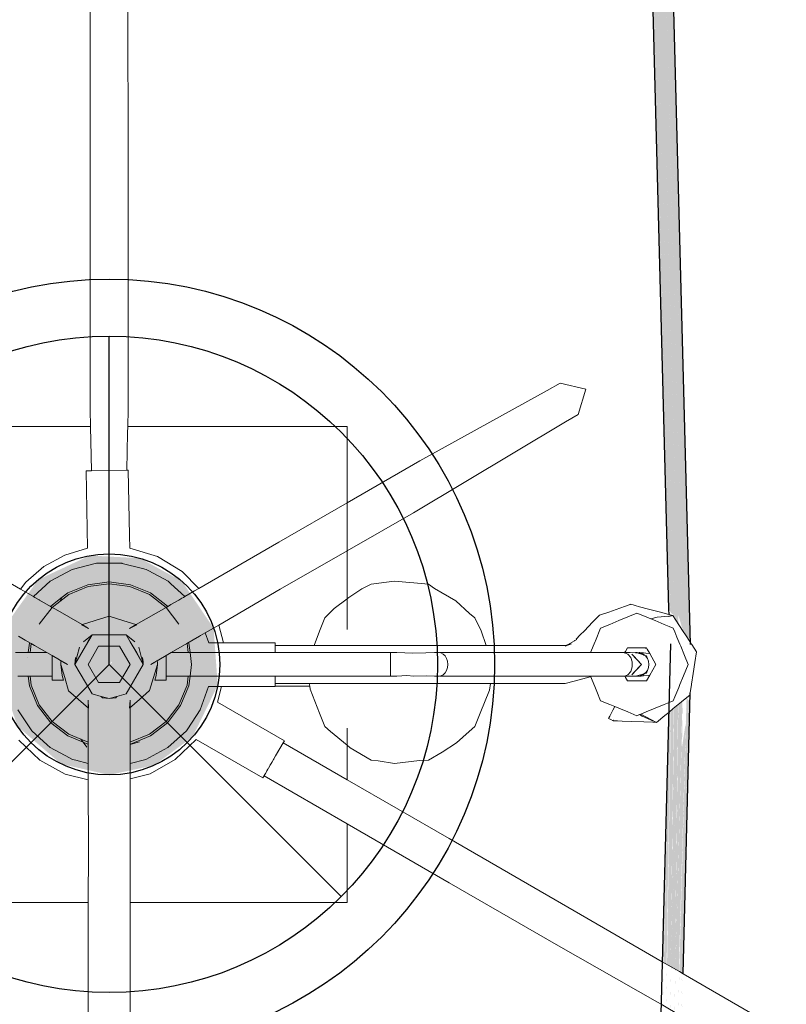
# Model space of a CAD drawing. Header units: millimetres. Extents: x 4477830 to 4478275, y -30323838 to -30323445.
# Tile 37 of 124: x 4477977.712 to 4477978.195, y -30323611.469 to -30323610.849. Entities that reach past the tile are written whole.
import ezdxf

# ---------------------------------------------------------------- set-up
doc = ezdxf.new("R2010")
doc.units = ezdxf.units.MM
doc.layers.add('ELE-SIMB-02', color=2, linetype='Continuous')
doc.layers.add('ELE-SIMB-04', color=4, linetype='Continuous')
doc.layers.add('PR-Captor', color=9, linetype='Continuous', lineweight=18)
doc.layers.add('PR-Condutos', color=150, linetype='Continuous', lineweight=25)

msp = doc.modelspace()

# ---------------------------------------------------------------- hatches: boundary and pattern name
at = {"layer": 'ELE-SIMB-02', "linetype": 'Continuous'}
for points in [[(4477977.70288, -30323611.23035), (4477977.76912, -30323611.25385), (4477977.81385, -30323611.20267), (4477977.78739, -30323611.18821), (4477977.7559, -30323611.18651), (4477977.72321, -30323611.20175)], [(4477977.79647, -30323611.31872), (4477977.82068, -30323611.30073), (4477977.83642, -30323611.26828), (4477977.83383, -30323611.23231), (4477977.81385, -30323611.20267), (4477977.76948, -30323611.25343)], [(4477977.70288, -30323611.23035), (4477977.69851, -30323611.26019), (4477977.71035, -30323611.29426), (4477977.73764, -30323611.31784), (4477977.768, -30323611.32481), (4477977.768, -30323611.25513), (4477977.76912, -30323611.25385)], [(4477977.768, -30323611.32481), (4477977.79647, -30323611.31872), (4477977.76975, -30323611.25407), (4477977.768, -30323611.25513)]]:
    msp.add_hatch(color=2, dxfattribs=at).paths.add_polyline_path(points)
at = {"layer": 'PR-Condutos', "linetype": 'Continuous', "true_color": 0x105689}
for points in [[(4477977.77467, -30323597.66752), (4477977.78564, -30323598.08233), (4477978.13434, -30323611.24257)], [(4477977.77468, -30323597.66789), (4477977.77468, -30323597.68696), (4477978.13384, -30323611.24256)], [(4477977.76168, -30323597.6745), (4477978.12146, -30323611.25371), (4477977.77604, -30323598.173), (4477978.12176, -30323611.24224), (4477977.77603, -30323598.17203), (4477978.12205, -30323611.23088), (4477977.77603, -30323598.1713), (4477977.76287, -30323597.6745)], [(4477977.76287, -30323597.6745), (4477978.12206, -30323611.23077), (4477977.77571, -30323598.08158), (4477978.12226, -30323611.22292), (4477978.12399, -30323611.2242), (4477977.76499, -30323597.67486)], [(4477977.77277, -30323597.6745), (4477977.76826, -30323597.67812), (4477977.76855, -30323597.70836), (4477977.76499, -30323597.6745), (4477978.12515, -30323611.26792), (4477977.77529, -30323597.96491), (4477978.12781, -30323611.26784), (4477977.77829, -30323597.97455), (4477978.13057, -30323611.26777), (4477977.78216, -30323598.03131), (4477978.13226, -30323611.24252)], [(4477977.77424, -30323597.67424), (4477977.77341, -30323597.69875), (4477978.13293, -30323611.26772), (4477977.78477, -30323598.06946), (4477978.13384, -30323611.24256), (4477977.78484, -30323598.07052)], [(4477977.76606, -30323597.79516), (4477978.12205, -30323611.23088), (4477977.77603, -30323598.17106)], [(4477977.77529, -30323597.96491), (4477978.124, -30323611.22427), (4477978.12681, -30323611.22988)], [(4477977.77829, -30323597.97455), (4477978.12666, -30323611.22397), (4477978.12968, -30323611.23429)], [(4477977.78216, -30323598.03131), (4477978.12969, -30323611.2343), (4477978.13215, -30323611.23807)], [(4477977.78477, -30323598.06946), (4477978.13215, -30323611.23807), (4477978.13379, -30323611.24058)], [(4477977.77571, -30323598.08158), (4477978.12183, -30323611.22224), (4477978.12226, -30323611.2229)], [(4477977.78564, -30323598.08233), (4477978.13379, -30323611.24058), (4477978.13431, -30323611.24138)], [(4477977.77603, -30323598.17203), (4477978.12121, -30323611.22128), (4477978.12182, -30323611.22223)], [(4477977.77604, -30323598.173), (4477978.12058, -30323611.22032), (4477978.12121, -30323611.2213)], [(4477977.76143, -30323625.1561), (4477977.774, -30323624.67222), (4477978.12176, -30323611.24224)], [(4477977.76158, -30323625.15406), (4477977.76454, -30323625.15458), (4477977.774, -30323624.7143), (4477978.12282, -30323611.24228), (4477977.774, -30323624.67222)], [(4477977.7645, -30323625.15619), (4477977.76915, -30323624.9781), (4477977.76725, -30323625.14945), (4477977.774, -30323624.79231), (4477978.12484, -30323611.24234), (4477977.774, -30323624.7143)], [(4477977.76712, -30323625.15626), (4477977.774, -30323624.89291), (4477978.12746, -30323611.2424), (4477977.774, -30323624.79231)], [(4477977.76989, -30323625.15633), (4477977.774, -30323624.99883), (4477978.13022, -30323611.24247), (4477977.77349, -30323624.91251)], [(4477978.13436, -30323611.24257), (4477977.78205, -30323624.78294), (4477978.13267, -30323611.24253), (4477977.77805, -30323624.84348), (4477978.12957, -30323611.2678), (4477977.774, -30323624.99883), (4477977.77233, -30323625.1564), (4477977.774, -30323625.0924), (4477977.774, -30323625.15644)], [(4477977.78475, -30323624.74201), (4477978.13436, -30323611.24257), (4477977.78471, -30323624.7426)], [(4477978.13468, -30323611.25512), (4477977.78479, -30323624.74153), (4477977.77424, -30323625.15633)], [(4477978.13468, -30323611.25512), (4477977.78512, -30323624.73642), (4477977.77468, -30323625.1561)], [(4477977.77402, -30323625.15644), (4477977.78479, -30323624.74153), (4477978.1337, -30323611.26769)], [(4477978.12488, -30323611.44732), (4477978.12929, -30323611.27822), (4477978.12666, -30323611.28038)], [(4477978.129, -30323611.30727), (4477978.12942, -30323611.27811), (4477978.12492, -30323611.44735), (4477978.12698, -30323611.44854), (4477978.13139, -30323611.29165)], [(4477978.13343, -30323611.27828), (4477978.13187, -30323611.27609), (4477978.12733, -30323611.44874), (4477978.12897, -30323611.44969)], [(4477978.13418, -30323611.27419), (4477978.13355, -30323611.27472), (4477978.12899, -30323611.4497), (4477978.12962, -30323611.45006)], [(4477978.12064, -30323611.28535), (4477978.11657, -30323611.44253), (4477978.11747, -30323611.44304)], [(4477978.11761, -30323611.44312), (4477978.12173, -30323611.28446), (4477978.12075, -30323611.28526)], [(4477978.12173, -30323611.28445), (4477978.11762, -30323611.44313), (4477978.11932, -30323611.44411)], [(4477978.11958, -30323611.44426), (4477978.12379, -30323611.28276), (4477978.12192, -30323611.2843)], [(4477978.12379, -30323611.28275), (4477978.11961, -30323611.44428), (4477978.12181, -30323611.44555)], [(4477978.12398, -30323611.28259), (4477978.12181, -30323611.44555), (4477978.12215, -30323611.44575)], [(4477978.12215, -30323611.44575), (4477978.12646, -30323611.28055), (4477978.12401, -30323611.28257)], [(4477978.12647, -30323611.28054), (4477978.12219, -30323611.44577), (4477978.12452, -30323611.44712)], [(4477978.12664, -30323611.2804), (4477978.12452, -30323611.44712), (4477978.12488, -30323611.44732)]]:
    msp.add_hatch(color=146, dxfattribs=at).paths.add_polyline_path(points)

# ---------------------------------------------------------------- linework, layer by layer
at = {"layer": 'ELE-SIMB-02'}
msp.add_circle((4477977.768, -30323611.25513), 0.20688, dxfattribs=at)
at = {"layer": 'ELE-SIMB-04', "color": 4}
for q in [(4477977.768, -30323611.04824), (4477977.62171, -30323611.40142), (4477977.91429, -30323611.40142)]:
    msp.add_line((4477977.768, -30323611.25513), q, dxfattribs=at)
for radius in [0.24288, 0.06968]:
    msp.add_circle((4477977.768, -30323611.25513), radius, dxfattribs=at)
at = {"layer": 'PR-Captor', "color": 5}
for p, q in [((4477977.75611, -30323610.82696), (4477977.75601, -30323610.94106)), ((4477977.77999, -30323610.94106), (4477977.77988, -30323610.82696)), ((4477977.75601, -30323610.94106), (4477977.75599, -30323611.02044)), ((4477977.78001, -30323611.02044), (4477977.77999, -30323610.94106)), ((4477977.75599, -30323611.02044), (4477977.75599, -30323611.09464)), ((4477977.78001, -30323611.09464), (4477977.78001, -30323611.02044)), ((4477978.05213, -30323611.07789), (4477978.04406, -30323611.08256)), ((4477978.06837, -30323611.08171), (4477978.05213, -30323611.07789)), ((4477978.04406, -30323611.08256), (4477977.96373, -30323611.1269)), ((4477978.06355, -30323611.09768), (4477978.06837, -30323611.08171)), ((4477977.75599, -30323611.09464), (4477977.75625, -30323611.10513)), ((4477977.77975, -30323611.10513), (4477977.78001, -30323611.09464)), ((4477978.05548, -30323611.10234), (4477978.06355, -30323611.09768)), ((4477977.72786, -30323611.10513), (4477977.67031, -30323611.10513)), ((4477977.753, -30323611.10513), (4477977.72786, -30323611.10513)), ((4477977.75625, -30323611.10513), (4477977.753, -30323611.10513)), ((4477977.75625, -30323611.10513), (4477977.75694, -30323611.13305)), ((4477977.77965, -30323611.10913), (4477977.77975, -30323611.10513)), ((4477977.80823, -30323611.10513), (4477977.77975, -30323611.10513)), ((4477977.86569, -30323611.10513), (4477977.80823, -30323611.10513)), ((4477977.918, -30323611.10513), (4477977.86569, -30323611.10513)), ((4477977.918, -30323611.15729), (4477977.918, -30323611.10513)), ((4477977.95986, -30323611.15957), (4477978.05548, -30323611.10234)), ((4477977.77906, -30323611.13265), (4477977.77965, -30323611.10913)), ((4477977.96373, -30323611.1269), (4477977.918, -30323611.1533)), ((4477977.75694, -30323611.13305), (4477977.75352, -30323611.13312)), ((4477977.75352, -30323611.13312), (4477977.75444, -30323611.18186)), ((4477977.77906, -30323611.13265), (4477977.75694, -30323611.13305)), ((4477977.78009, -30323611.13263), (4477977.77906, -30323611.13265)), ((4477977.78086, -30323611.17381), (4477977.78009, -30323611.13263)), ((4477977.918, -30323611.1533), (4477977.87488, -30323611.17819)), ((4477977.918, -30323611.21494), (4477977.918, -30323611.15729)), ((4477977.918, -30323611.18361), (4477977.95986, -30323611.15957)), ((4477977.78101, -30323611.18193), (4477977.78086, -30323611.17381)), ((4477977.87488, -30323611.17819), (4477977.82448, -30323611.20731)), ((4477977.71219, -30323611.20777), (4477977.67284, -30323611.18509)), ((4477977.74004, -30323611.18624), (4477977.72688, -30323611.19352)), ((4477977.75444, -30323611.18186), (4477977.74004, -30323611.18624)), ((4477977.79846, -30323611.18716), (4477977.78101, -30323611.18193)), ((4477977.87586, -30323611.20781), (4477977.918, -30323611.18361)), ((4477977.76009, -30323611.19139), (4477977.74475, -30323611.19525)), ((4477977.77591, -30323611.19139), (4477977.76009, -30323611.19139)), ((4477977.77623, -30323611.19147), (4477977.77591, -30323611.19139)), ((4477977.78904, -30323611.1947), (4477977.77623, -30323611.19147)), ((4477977.81405, -30323611.1966), (4477977.79846, -30323611.18716)), ((4477977.72688, -30323611.19352), (4477977.71551, -30323611.20337)), ((4477977.74475, -30323611.19525), (4477977.73082, -30323611.20275)), ((4477977.79125, -30323611.19525), (4477977.78904, -30323611.1947)), ((4477977.79292, -30323611.19616), (4477977.79125, -30323611.19525)), ((4477977.80518, -30323611.20275), (4477977.79292, -30323611.19616)), ((4477977.82448, -30323611.20731), (4477977.81405, -30323611.1966)), ((4477977.71551, -30323611.20337), (4477977.71219, -30323611.20777)), ((4477977.73082, -30323611.20275), (4477977.72025, -30323611.21241)), ((4477977.742, -30323611.2101), (4477977.75454, -30323611.2049)), ((4477977.75454, -30323611.2049), (4477977.768, -30323611.20313)), ((4477977.768, -30323611.20433), (4477977.75485, -30323611.20607)), ((4477977.768, -30323611.20313), (4477977.78146, -30323611.2049)), ((4477977.78114, -30323611.20607), (4477977.768, -30323611.20433)), ((4477977.78146, -30323611.2049), (4477977.794, -30323611.2101)), ((4477977.80693, -30323611.20435), (4477977.80518, -30323611.20275)), ((4477977.81571, -30323611.21238), (4477977.80693, -30323611.20435)), ((4477977.9331, -30323611.20455), (4477977.92724, -30323611.20744)), ((4477977.94752, -30323611.20257), (4477977.9331, -30323611.20455)), ((4477977.96005, -30323611.20379), (4477977.94752, -30323611.20257)), ((4477977.96917, -30323611.20455), (4477977.96005, -30323611.20379)), ((4477977.97304, -30323611.20732), (4477977.96917, -30323611.20455)), ((4477977.72025, -30323611.21241), (4477977.71219, -30323611.20777)), ((4477977.7426, -30323611.21113), (4477977.73694, -30323611.21547)), ((4477977.7385, -30323611.21278), (4477977.742, -30323611.2101)), ((4477977.75485, -30323611.20607), (4477977.7426, -30323611.21113)), ((4477977.7934, -30323611.21113), (4477977.78114, -30323611.20607)), ((4477977.80392, -30323611.21921), (4477977.7934, -30323611.21113)), ((4477977.794, -30323611.2101), (4477977.80477, -30323611.21836)), ((4477977.82189, -30323611.20881), (4477977.81571, -30323611.21238)), ((4477977.82448, -30323611.20731), (4477977.82189, -30323611.20881)), ((4477977.8371, -30323611.23031), (4477977.87586, -30323611.20781)), ((4477977.92724, -30323611.20744), (4477977.91914, -30323611.21287)), ((4477977.98651, -30323611.21496), (4477977.97304, -30323611.20732)), ((4477977.7211, -30323611.2129), (4477977.72025, -30323611.21241)), ((4477977.72381, -30323611.21446), (4477977.7211, -30323611.2129)), ((4477977.7241, -30323611.21463), (4477977.72381, -30323611.21446)), ((4477977.73103, -30323611.21862), (4477977.7241, -30323611.21463)), ((4477977.73123, -30323611.21836), (4477977.7385, -30323611.21278)), ((4477977.73694, -30323611.21547), (4477977.73208, -30323611.21921)), ((4477977.73694, -30323611.21547), (4477977.7385, -30323611.21278)), ((4477977.80691, -30323611.21746), (4477977.80664, -30323611.21762)), ((4477977.81187, -30323611.21459), (4477977.80691, -30323611.21746)), ((4477977.81389, -30323611.21343), (4477977.81187, -30323611.21459)), ((4477977.81488, -30323611.21286), (4477977.81389, -30323611.21343)), ((4477977.81571, -30323611.21238), (4477977.81488, -30323611.21286)), ((4477977.918, -30323611.21372), (4477977.90974, -30323611.21986)), ((4477977.91914, -30323611.21287), (4477977.918, -30323611.21372)), ((4477977.918, -30323611.23303), (4477977.918, -30323611.21494)), ((4477977.99505, -30323611.22305), (4477977.98651, -30323611.21496)), ((4477978.09678, -30323611.21727), (4477978.09328, -30323611.21848)), ((4477978.09682, -30323611.21767), (4477978.09678, -30323611.21727)), ((4477978.09678, -30323611.21727), (4477978.09679, -30323611.21741)), ((4477978.09816, -30323611.21764), (4477978.09678, -30323611.21727)), ((4477978.09679, -30323611.21741), (4477978.09681, -30323611.21754)), ((4477978.09681, -30323611.21754), (4477978.09682, -30323611.21767)), ((4477977.73208, -30323611.21921), (4477977.724, -30323611.22973)), ((4477977.73103, -30323611.21862), (4477977.73123, -30323611.21836)), ((4477977.73207, -30323611.21922), (4477977.73103, -30323611.21862)), ((4477977.7341, -30323611.22039), (4477977.73207, -30323611.21922)), ((4477977.75091, -30323611.23008), (4477977.7341, -30323611.22039)), ((4477977.80391, -30323611.2192), (4477977.78508, -30323611.23008)), ((4477977.80495, -30323611.2186), (4477977.80391, -30323611.2192)), ((4477977.81199, -30323611.22973), (4477977.80392, -30323611.21921)), ((4477977.80477, -30323611.21836), (4477977.80495, -30323611.2186)), ((4477977.80664, -30323611.21762), (4477977.80495, -30323611.2186)), ((4477977.90974, -30323611.21986), (4477977.90391, -30323611.22575)), ((4477977.99835, -30323611.22575), (4477977.99505, -30323611.22305)), ((4477978.08279, -30323611.22213), (4477978.07693, -30323611.22417)), ((4477978.08978, -30323611.2197), (4477978.08279, -30323611.22213)), ((4477978.09328, -30323611.21848), (4477978.08978, -30323611.2197)), ((4477978.1006, -30323611.22279), (4477978.09488, -30323611.22516)), ((4477978.09954, -30323611.21801), (4477978.09816, -30323611.21764)), ((4477978.1023, -30323611.21875), (4477978.09954, -30323611.21801)), ((4477978.10631, -30323611.22516), (4477978.1006, -30323611.22279)), ((4477978.10783, -30323611.22024), (4477978.1023, -30323611.21875)), ((4477978.11552, -30323611.2223), (4477978.10783, -30323611.22024)), ((4477978.12067, -30323611.22368), (4477978.11552, -30323611.2223)), ((4477978.1232, -30323611.22436), (4477978.12067, -30323611.22368)), ((4477977.7593, -30323611.22744), (4477977.7506, -30323611.23018)), ((4477977.76801, -30323611.22472), (4477977.7593, -30323611.22744)), ((4477977.7767, -30323611.22744), (4477977.76801, -30323611.22472)), ((4477977.7854, -30323611.23018), (4477977.7767, -30323611.22744)), ((4477977.90391, -30323611.22575), (4477977.90055, -30323611.23425)), ((4477978.0025, -30323611.23389), (4477977.99835, -30323611.22575)), ((4477978.07261, -30323611.22861), (4477978.06745, -30323611.23393)), ((4477978.07693, -30323611.22417), (4477978.07261, -30323611.22861)), ((4477978.08345, -30323611.22989), (4477978.07773, -30323611.23227)), ((4477978.08916, -30323611.22753), (4477978.08345, -30323611.22989)), ((4477978.09488, -30323611.22516), (4477978.08916, -30323611.22753)), ((4477978.10936, -30323611.22642), (4477978.10631, -30323611.22516)), ((4477978.11338, -30323611.22544), (4477978.10936, -30323611.22642)), ((4477978.11034, -30323611.22683), (4477978.10936, -30323611.22642)), ((4477978.11203, -30323611.22753), (4477978.11034, -30323611.22683)), ((4477978.11774, -30323611.22989), (4477978.11203, -30323611.22753)), ((4477978.12069, -30323611.22463), (4477978.11338, -30323611.22544)), ((4477978.12086, -30323611.23119), (4477978.11774, -30323611.22989)), ((4477978.1232, -30323611.22436), (4477978.12069, -30323611.22463)), ((4477978.1207, -30323611.22484), (4477978.1232, -30323611.22436)), ((4477978.12694, -30323611.23009), (4477978.1232, -30323611.22436)), ((4477977.7506, -30323611.23018), (4477977.75508, -30323611.23248)), ((4477977.75508, -30323611.23248), (4477977.75091, -30323611.23008)), ((4477977.78508, -30323611.23008), (4477977.78092, -30323611.23248)), ((4477977.78092, -30323611.23248), (4477977.7854, -30323611.23018)), ((4477977.82561, -30323611.23698), (4477977.82858, -30323611.23526)), ((4477977.82858, -30323611.23526), (4477977.8371, -30323611.23031)), ((4477977.83078, -30323611.24157), (4477977.82858, -30323611.23526)), ((4477977.84016, -30323611.24157), (4477977.8371, -30323611.23031)), ((4477977.90055, -30323611.23425), (4477977.89713, -30323611.24313)), ((4477978.00548, -30323611.24313), (4477978.0025, -30323611.23389)), ((4477978.06745, -30323611.23393), (4477978.06487, -30323611.23658)), ((4477978.07773, -30323611.23227), (4477978.07444, -30323611.24021)), ((4477978.12346, -30323611.23227), (4477978.12086, -30323611.23119)), ((4477978.12444, -30323611.23462), (4477978.12346, -30323611.23227)), ((4477978.12583, -30323611.23798), (4477978.12444, -30323611.23462)), ((4477978.13019, -30323611.23506), (4477978.12694, -30323611.23009)), ((4477978.13068, -30323611.23581), (4477978.13019, -30323611.23506)), ((4477978.13431, -30323611.24138), (4477978.13068, -30323611.23581)), ((4477977.71095, -30323611.2374), (4477977.71519, -30323611.23985)), ((4477977.71519, -30323611.23985), (4477977.71892, -30323611.242)), ((4477977.71698, -30323611.24767), (4477977.71777, -30323611.24167)), ((4477977.71893, -30323611.24198), (4477977.71818, -30323611.24767)), ((4477977.71893, -30323611.242), (4477977.72095, -30323611.24317)), ((4477977.75723, -30323611.23648), (4477977.7518, -30323611.24094)), ((4477977.75305, -30323611.24371), (4477977.75723, -30323611.23648)), ((4477977.75465, -30323611.24094), (4477977.75305, -30323611.24371)), ((4477977.75723, -30323611.23648), (4477977.75465, -30323611.24094)), ((4477977.76558, -30323611.23648), (4477977.75723, -30323611.23648)), ((4477977.77041, -30323611.23648), (4477977.76558, -30323611.23648)), ((4477977.77876, -30323611.23648), (4477977.77041, -30323611.23648)), ((4477977.78134, -30323611.24094), (4477977.77876, -30323611.23648)), ((4477977.7842, -30323611.24094), (4477977.77876, -30323611.23648)), ((4477977.77876, -30323611.23648), (4477977.78953, -30323611.25513)), ((4477977.78536, -30323611.2479), (4477977.78134, -30323611.24094)), ((4477977.80719, -30323611.24767), (4477977.81705, -30323611.24195)), ((4477977.81705, -30323611.24195), (4477977.82501, -30323611.23733)), ((4477977.81782, -30323611.24767), (4477977.81707, -30323611.24198)), ((4477977.81823, -30323611.24167), (4477977.81901, -30323611.24767)), ((4477977.82501, -30323611.23733), (4477977.82561, -30323611.23698)), ((4477977.84016, -30323611.24157), (4477977.83078, -30323611.24157)), ((4477977.87267, -30323611.24157), (4477977.84016, -30323611.24157)), ((4477977.87267, -30323611.24313), (4477977.87267, -30323611.24157)), ((4477978.05542, -30323611.24354), (4477978.05937, -30323611.24209)), ((4477978.05937, -30323611.24209), (4477978.05542, -30323611.24313)), ((4477978.06131, -30323611.2402), (4477978.05677, -30323611.24277)), ((4477978.06142, -30323611.24014), (4477978.06131, -30323611.2402)), ((4477978.06264, -30323611.23944), (4477978.06142, -30323611.24014)), ((4477978.06487, -30323611.23658), (4477978.06229, -30323611.23924)), ((4477978.07426, -30323611.24066), (4477978.07135, -30323611.24767)), ((4477978.07444, -30323611.24021), (4477978.07426, -30323611.24066)), ((4477978.12769, -30323611.24245), (4477978.12583, -30323611.23798)), ((4477978.13442, -30323611.24154), (4477978.13431, -30323611.24138)), ((4477978.13501, -30323611.24244), (4477978.13442, -30323611.24154)), ((4477977.71622, -30323611.24767), (4477977.70898, -30323611.24767)), ((4477977.71657, -30323611.24767), (4477977.71622, -30323611.24767)), ((4477977.71698, -30323611.24767), (4477977.71657, -30323611.24767)), ((4477977.71818, -30323611.24767), (4477977.71698, -30323611.24767)), ((4477977.71836, -30323611.24767), (4477977.71818, -30323611.24767)), ((4477977.72873, -30323611.24767), (4477977.71836, -30323611.24767)), ((4477977.72095, -30323611.24317), (4477977.72873, -30323611.24767)), ((4477977.72873, -30323611.24767), (4477977.732, -30323611.24955)), ((4477977.75305, -30323611.24371), (4477977.74646, -30323611.25513)), ((4477977.74646, -30323611.25513), (4477977.75305, -30323611.24371)), ((4477977.74646, -30323611.25513), (4477977.74935, -30323611.24437)), ((4477977.74935, -30323611.24437), (4477977.74646, -30323611.25513)), ((4477977.7614, -30323611.24371), (4477977.75481, -30323611.25513)), ((4477977.75481, -30323611.25513), (4477977.7614, -30323611.24371)), ((4477977.77459, -30323611.24371), (4477977.7614, -30323611.24371)), ((4477977.7614, -30323611.24371), (4477977.77459, -30323611.24371)), ((4477977.78118, -30323611.25513), (4477977.77459, -30323611.24371)), ((4477977.77459, -30323611.24371), (4477977.78118, -30323611.25513)), ((4477977.78953, -30323611.25513), (4477977.78536, -30323611.2479)), ((4477977.78953, -30323611.25513), (4477977.78665, -30323611.24437)), ((4477977.78665, -30323611.24437), (4477977.78953, -30323611.25513)), ((4477977.804, -30323611.24952), (4477977.80719, -30323611.24767)), ((4477977.81782, -30323611.24767), (4477977.80719, -30323611.24767)), ((4477977.81901, -30323611.24767), (4477977.81782, -30323611.24767)), ((4477977.81978, -30323611.24767), (4477977.81901, -30323611.24767)), ((4477977.81901, -30323611.24767), (4477977.82, -30323611.25513)), ((4477977.82701, -30323611.24767), (4477977.81978, -30323611.24767)), ((4477977.82855, -30323611.24767), (4477977.82701, -30323611.24767)), ((4477977.87267, -30323611.24767), (4477977.82855, -30323611.24767)), ((4477977.87267, -30323611.24767), (4477977.87267, -30323611.24313)), ((4477977.87267, -30323611.24313), (4477977.87267, -30323611.24354)), ((4477977.89713, -30323611.24313), (4477977.87267, -30323611.24313)), ((4477977.87267, -30323611.24354), (4477977.87267, -30323611.24474)), ((4477977.87267, -30323611.24474), (4477977.87267, -30323611.24664)), ((4477977.87267, -30323611.24664), (4477977.87267, -30323611.24763)), ((4477977.87267, -30323611.24763), (4477977.87267, -30323611.24767)), ((4477977.89538, -30323611.24767), (4477977.87267, -30323611.24767)), ((4477977.918, -30323611.24767), (4477977.89538, -30323611.24767)), ((4477977.918, -30323611.24313), (4477977.89713, -30323611.24313)), ((4477978.00548, -30323611.24313), (4477977.918, -30323611.24313)), ((4477977.94537, -30323611.24767), (4477977.918, -30323611.24767)), ((4477977.94937, -30323611.24763), (4477977.94537, -30323611.24763)), ((4477977.94537, -30323611.24763), (4477977.94537, -30323611.24767)), ((4477977.94537, -30323611.24863), (4477977.94537, -30323611.24767)), ((4477977.94537, -30323611.24767), (4477977.94537, -30323611.24788)), ((4477977.94537, -30323611.24788), (4477977.94537, -30323611.24863)), ((4477977.94537, -30323611.24881), (4477977.94537, -30323611.24863)), ((4477977.94537, -30323611.24863), (4477977.94537, -30323611.24983)), ((4477977.95937, -30323611.24798), (4477977.94937, -30323611.24763)), ((4477977.96763, -30323611.24794), (4477977.95937, -30323611.24798)), ((4477977.97301, -30323611.24763), (4477977.96763, -30323611.24794)), ((4477977.97547, -30323611.24763), (4477977.97301, -30323611.24763)), ((4477977.977, -30323611.24788), (4477977.97547, -30323611.24763)), ((4477978.07135, -30323611.24767), (4477977.97609, -30323611.24767)), ((4477977.97842, -30323611.24863), (4477977.977, -30323611.24788)), ((4477977.97965, -30323611.24983), (4477977.97842, -30323611.24863)), ((4477978.05542, -30323611.24313), (4477978.00548, -30323611.24313)), ((4477978.05615, -30323611.24313), (4477978.05542, -30323611.24354)), ((4477978.05677, -30323611.24277), (4477978.05615, -30323611.24313)), ((4477978.09163, -30323611.24767), (4477978.07135, -30323611.24767)), ((4477978.09187, -30323611.24763), (4477978.09163, -30323611.24767)), ((4477978.09249, -30323611.24767), (4477978.09163, -30323611.24767)), ((4477978.09239, -30323611.24763), (4477978.09187, -30323611.24763)), ((4477978.09293, -30323611.24763), (4477978.09239, -30323611.24763)), ((4477978.09282, -30323611.24781), (4477978.09249, -30323611.24767)), ((4477978.09483, -30323611.24863), (4477978.09282, -30323611.24781)), ((4477978.09293, -30323611.24763), (4477978.09304, -30323611.24743)), ((4477978.09433, -30323611.24763), (4477978.09293, -30323611.24763)), ((4477978.09304, -30323611.24743), (4477978.09333, -30323611.24692)), ((4477978.09333, -30323611.24692), (4477978.09457, -30323611.24478)), ((4477978.09638, -30323611.24768), (4477978.09433, -30323611.24763)), ((4477978.09457, -30323611.24478), (4477978.09459, -30323611.24474)), ((4477978.09459, -30323611.24474), (4477978.10575, -30323611.24474)), ((4477978.09665, -30323611.25072), (4477978.09483, -30323611.24863)), ((4477978.09972, -30323611.24776), (4477978.09638, -30323611.24768)), ((4477978.09851, -30323611.24983), (4477978.09729, -30323611.24863)), ((4477978.09729, -30323611.24863), (4477978.10341, -30323611.25513)), ((4477978.09997, -30323611.24772), (4477978.09972, -30323611.24776)), ((4477978.10012, -30323611.24776), (4477978.09972, -30323611.24776)), ((4477978.10069, -30323611.24763), (4477978.09997, -30323611.24772)), ((4477978.10043, -30323611.24785), (4477978.10012, -30323611.24776)), ((4477978.10433, -30323611.24895), (4477978.10043, -30323611.24785)), ((4477978.10155, -30323611.24774), (4477978.10069, -30323611.24763)), ((4477978.10197, -30323611.2477), (4477978.10155, -30323611.24774)), ((4477978.10221, -30323611.24783), (4477978.10155, -30323611.24774)), ((4477978.10215, -30323611.24768), (4477978.10197, -30323611.2477)), ((4477978.10218, -30323611.24768), (4477978.10215, -30323611.24768)), ((4477978.1025, -30323611.24771), (4477978.10218, -30323611.24768)), ((4477978.10263, -30323611.24788), (4477978.10221, -30323611.24783)), ((4477978.10334, -30323611.24779), (4477978.1025, -30323611.24771)), ((4477978.10326, -30323611.24814), (4477978.10263, -30323611.24788)), ((4477978.10326, -30323611.24814), (4477978.10301, -30323611.248)), ((4477978.10444, -30323611.24863), (4477978.10326, -30323611.24814)), ((4477978.10444, -30323611.24863), (4477978.10326, -30323611.24814)), ((4477978.10452, -30323611.2479), (4477978.10334, -30323611.24779)), ((4477978.10439, -30323611.24879), (4477978.10444, -30323611.24863)), ((4477978.10542, -30323611.24938), (4477978.10444, -30323611.24863)), ((4477978.1047, -30323611.24792), (4477978.10452, -30323611.2479)), ((4477978.10623, -30323611.24807), (4477978.1047, -30323611.24792)), ((4477978.10575, -30323611.24474), (4477978.10659, -30323611.24474)), ((4477978.10575, -30323611.24474), (4477978.1064, -30323611.2451)), ((4477978.10865, -30323611.24831), (4477978.10623, -30323611.24807)), ((4477978.10659, -30323611.24474), (4477978.10699, -30323611.24543)), ((4477978.10699, -30323611.24543), (4477978.10865, -30323611.24831)), ((4477978.10865, -30323611.24831), (4477978.1126, -30323611.25513)), ((4477978.1282, -30323611.24369), (4477978.12769, -30323611.24245)), ((4477978.13056, -30323611.24942), (4477978.1282, -30323611.24369)), ((4477978.1351, -30323611.24258), (4477978.13501, -30323611.24244)), ((4477978.13816, -30323611.24727), (4477978.1351, -30323611.24258)), ((4477978.13713, -30323611.25403), (4477978.13816, -30323611.24727)), ((4477977.71657, -30323611.25075), (4477977.71661, -30323611.25069)), ((4477977.732, -30323611.24955), (4477977.73674, -30323611.25229)), ((4477977.732, -30323611.24955), (4477977.732, -30323611.25013)), ((4477977.732, -30323611.25072), (4477977.732, -30323611.24955)), ((4477977.732, -30323611.25013), (4477977.732, -30323611.25254)), ((4477977.732, -30323611.25358), (4477977.732, -30323611.25072)), ((4477977.732, -30323611.25254), (4477977.732, -30323611.25513)), ((4477977.732, -30323611.25669), (4477977.732, -30323611.25358)), ((4477977.73674, -30323611.25229), (4477977.73763, -30323611.25281)), ((4477977.73761, -30323611.25373), (4477977.73758, -30323611.25513)), ((4477977.73767, -30323611.25283), (4477977.73761, -30323611.25373)), ((4477977.73763, -30323611.25281), (4477977.73767, -30323611.25283)), ((4477977.73767, -30323611.25283), (4477977.73784, -30323611.25293)), ((4477977.73784, -30323611.25293), (4477977.73982, -30323611.25407)), ((4477977.74166, -30323611.25513), (4477977.73961, -30323611.25392)), ((4477977.73982, -30323611.25407), (4477977.74166, -30323611.25513)), ((4477977.74689, -30323611.25086), (4477977.74646, -30323611.25513)), ((4477977.74646, -30323611.25513), (4477977.74662, -30323611.25354)), ((4477977.74662, -30323611.25354), (4477977.74689, -30323611.25086)), ((4477977.78911, -30323611.25086), (4477977.78937, -30323611.25354)), ((4477977.78953, -30323611.25513), (4477977.78911, -30323611.25086)), ((4477977.78937, -30323611.25354), (4477977.78953, -30323611.25513)), ((4477977.79638, -30323611.25392), (4477977.79434, -30323611.25513)), ((4477977.79434, -30323611.25513), (4477977.79621, -30323611.25404)), ((4477977.79621, -30323611.25404), (4477977.79815, -30323611.25291)), ((4477977.79815, -30323611.25291), (4477977.79832, -30323611.25282)), ((4477977.79832, -30323611.25282), (4477977.79832, -30323611.25277)), ((4477977.79832, -30323611.25282), (4477977.79836, -30323611.2528)), ((4477977.79838, -30323611.25374), (4477977.79832, -30323611.25282)), ((4477977.79836, -30323611.2528), (4477977.79926, -30323611.25227)), ((4477977.79842, -30323611.25513), (4477977.79838, -30323611.25374)), ((4477977.79926, -30323611.25227), (4477977.804, -30323611.24952)), ((4477977.804, -30323611.24952), (4477977.804, -30323611.25072)), ((4477977.804, -30323611.25254), (4477977.804, -30323611.25013)), ((4477977.804, -30323611.25072), (4477977.804, -30323611.25358)), ((4477977.804, -30323611.25513), (4477977.804, -30323611.25254)), ((4477977.804, -30323611.25358), (4477977.804, -30323611.25669)), ((4477977.94537, -30323611.25072), (4477977.94537, -30323611.24881)), ((4477977.94537, -30323611.24983), (4477977.94537, -30323611.25138)), ((4477977.94537, -30323611.25358), (4477977.94537, -30323611.25072)), ((4477977.94537, -30323611.25138), (4477977.94537, -30323611.25318)), ((4477977.94537, -30323611.25318), (4477977.94537, -30323611.25513)), ((4477977.94537, -30323611.25669), (4477977.94537, -30323611.25358)), ((4477977.98059, -30323611.25138), (4477977.97965, -30323611.24983)), ((4477977.98118, -30323611.25318), (4477977.98059, -30323611.25138)), ((4477977.98138, -30323611.25513), (4477977.98118, -30323611.25318)), ((4477978.09765, -30323611.25358), (4477978.09665, -30323611.25072)), ((4477978.09765, -30323611.25669), (4477978.09765, -30323611.25358)), ((4477978.10341, -30323611.25513), (4477978.09851, -30323611.24983)), ((4477978.10433, -30323611.24895), (4477978.10439, -30323611.24879)), ((4477978.10496, -30323611.24928), (4477978.10433, -30323611.24895)), ((4477978.10497, -30323611.24913), (4477978.10439, -30323611.24879)), ((4477978.106, -30323611.24983), (4477978.10496, -30323611.24928)), ((4477978.10541, -30323611.24938), (4477978.10497, -30323611.24913)), ((4477978.10543, -30323611.24939), (4477978.10541, -30323611.24938)), ((4477978.10542, -30323611.24938), (4477978.10571, -30323611.24945)), ((4477978.10571, -30323611.24955), (4477978.10543, -30323611.24939)), ((4477978.10571, -30323611.24945), (4477978.10669, -30323611.24967)), ((4477978.10669, -30323611.24967), (4477978.106, -30323611.24983)), ((4477978.10715, -30323611.25133), (4477978.106, -30323611.24983)), ((4477978.106, -30323611.24983), (4477978.10719, -30323611.25138)), ((4477978.10719, -30323611.25138), (4477978.10669, -30323611.24967)), ((4477978.10719, -30323611.25138), (4477978.10715, -30323611.25133)), ((4477978.10794, -30323611.25318), (4477978.10719, -30323611.25138)), ((4477978.10819, -30323611.25513), (4477978.10794, -30323611.25318)), ((4477978.13293, -30323611.25513), (4477978.13056, -30323611.24942)), ((4477978.1361, -30323611.26079), (4477978.13713, -30323611.25403)), ((4477977.732, -30323611.25513), (4477977.732, -30323611.25772)), ((4477977.732, -30323611.25954), (4477977.732, -30323611.25669)), ((4477977.732, -30323611.25772), (4477977.732, -30323611.26013)), ((4477977.732, -30323611.26162), (4477977.732, -30323611.25954)), ((4477977.732, -30323611.26013), (4477977.732, -30323611.2622)), ((4477977.73758, -30323611.25513), (4477977.74004, -30323611.26342)), ((4477977.73842, -30323611.2622), (4477977.73758, -30323611.25513)), ((4477977.74646, -30323611.25513), (4477977.75306, -30323611.26655)), ((4477977.75481, -30323611.25513), (4477977.7614, -30323611.26655)), ((4477977.7614, -30323611.26655), (4477977.75481, -30323611.25513)), ((4477977.77459, -30323611.26655), (4477977.78118, -30323611.25513)), ((4477977.78118, -30323611.25513), (4477977.77459, -30323611.26655)), ((4477977.77876, -30323611.27378), (4477977.78953, -30323611.25513)), ((4477977.79597, -30323611.2634), (4477977.79842, -30323611.25513)), ((4477977.79842, -30323611.25513), (4477977.79758, -30323611.2622)), ((4477977.804, -30323611.25772), (4477977.804, -30323611.25513)), ((4477977.804, -30323611.25669), (4477977.804, -30323611.25954)), ((4477977.804, -30323611.26013), (4477977.804, -30323611.25772)), ((4477977.804, -30323611.25954), (4477977.804, -30323611.26162)), ((4477977.804, -30323611.2622), (4477977.804, -30323611.26013)), ((4477977.82, -30323611.25513), (4477977.81901, -30323611.26259)), ((4477977.94537, -30323611.25513), (4477977.94537, -30323611.25707)), ((4477977.94537, -30323611.25954), (4477977.94537, -30323611.25669)), ((4477977.94537, -30323611.25707), (4477977.94537, -30323611.25888)), ((4477977.94537, -30323611.25888), (4477977.94537, -30323611.26043)), ((4477977.94537, -30323611.26162), (4477977.94537, -30323611.25954)), ((4477977.94537, -30323611.26043), (4477977.94537, -30323611.26162)), ((4477977.97842, -30323611.26162), (4477977.97965, -30323611.26043)), ((4477977.97965, -30323611.26043), (4477977.98059, -30323611.25888)), ((4477977.98059, -30323611.25888), (4477977.98118, -30323611.25707)), ((4477977.98118, -30323611.25707), (4477977.98138, -30323611.25513)), ((4477978.09483, -30323611.26162), (4477978.09665, -30323611.25954)), ((4477978.09665, -30323611.25954), (4477978.09765, -30323611.25669)), ((4477978.10341, -30323611.25513), (4477978.09729, -30323611.26162)), ((4477978.09729, -30323611.26162), (4477978.09851, -30323611.26043)), ((4477978.09851, -30323611.26043), (4477978.10341, -30323611.25513)), ((4477978.10433, -30323611.26131), (4477978.10496, -30323611.26098)), ((4477978.10439, -30323611.26147), (4477978.10542, -30323611.26087)), ((4477978.10444, -30323611.26162), (4477978.10542, -30323611.26087)), ((4477978.10496, -30323611.26098), (4477978.106, -30323611.26043)), ((4477978.10542, -30323611.26087), (4477978.10571, -30323611.2607)), ((4477978.10571, -30323611.26081), (4477978.10542, -30323611.26087)), ((4477978.10669, -30323611.26059), (4477978.10571, -30323611.26081)), ((4477978.10719, -30323611.25888), (4477978.106, -30323611.26043)), ((4477978.106, -30323611.26043), (4477978.10715, -30323611.25893)), ((4477978.106, -30323611.26043), (4477978.10669, -30323611.26059)), ((4477978.10669, -30323611.26059), (4477978.10719, -30323611.25888)), ((4477978.10711, -30323611.25906), (4477978.10669, -30323611.26059)), ((4477978.10715, -30323611.25893), (4477978.10719, -30323611.25888)), ((4477978.10719, -30323611.25888), (4477978.10794, -30323611.25707)), ((4477978.10794, -30323611.25707), (4477978.10819, -30323611.25513)), ((4477978.1126, -30323611.25513), (4477978.10865, -30323611.26195)), ((4477978.12993, -30323611.26236), (4477978.13293, -30323611.25513)), ((4477978.13506, -30323611.26755), (4477978.1361, -30323611.26079)), ((4477977.71039, -30323611.26259), (4477977.71621, -30323611.26259)), ((4477977.71621, -30323611.26259), (4477977.71698, -30323611.26259)), ((4477977.71698, -30323611.26259), (4477977.71818, -30323611.26259)), ((4477977.71777, -30323611.26859), (4477977.71698, -30323611.26259)), ((4477977.71818, -30323611.26259), (4477977.71977, -30323611.26259)), ((4477977.71818, -30323611.26259), (4477977.71893, -30323611.26828)), ((4477977.71977, -30323611.26259), (4477977.732, -30323611.26259)), ((4477977.732, -30323611.26259), (4477977.732, -30323611.26162)), ((4477977.732, -30323611.2622), (4477977.732, -30323611.26259)), ((4477977.732, -30323611.26259), (4477977.732, -30323611.26379)), ((4477977.732, -30323611.26379), (4477977.732, -30323611.26479)), ((4477977.732, -30323611.26479), (4477977.732, -30323611.26513)), ((4477977.732, -30323611.26513), (4477977.73425, -30323611.26513)), ((4477977.73425, -30323611.26513), (4477977.73927, -30323611.26513)), ((4477977.73927, -30323611.26513), (4477977.73842, -30323611.2622)), ((4477977.74004, -30323611.26342), (4477977.74249, -30323611.2717)), ((4477977.75306, -30323611.26655), (4477977.75723, -30323611.27378)), ((4477977.7614, -30323611.26655), (4477977.77459, -30323611.26655)), ((4477977.77459, -30323611.26655), (4477977.7614, -30323611.26655)), ((4477977.79352, -30323611.27168), (4477977.79597, -30323611.2634)), ((4477977.79758, -30323611.2622), (4477977.79672, -30323611.26513)), ((4477977.79672, -30323611.26513), (4477977.80175, -30323611.26513)), ((4477977.80175, -30323611.26513), (4477977.804, -30323611.26513)), ((4477977.804, -30323611.26162), (4477977.804, -30323611.26259)), ((4477977.804, -30323611.26259), (4477977.804, -30323611.2622)), ((4477977.804, -30323611.26379), (4477977.804, -30323611.26259)), ((4477977.804, -30323611.26259), (4477977.81782, -30323611.26259)), ((4477977.804, -30323611.26479), (4477977.804, -30323611.26379)), ((4477977.804, -30323611.26513), (4477977.804, -30323611.26479)), ((4477977.81707, -30323611.26828), (4477977.81782, -30323611.26259)), ((4477977.81782, -30323611.26259), (4477977.81901, -30323611.26259)), ((4477977.81901, -30323611.26259), (4477977.81823, -30323611.26859)), ((4477977.81901, -30323611.26259), (4477977.81978, -30323611.26259)), ((4477977.81978, -30323611.26259), (4477977.82701, -30323611.26259)), ((4477977.82701, -30323611.26259), (4477977.84044, -30323611.26259)), ((4477977.84044, -30323611.26259), (4477977.87267, -30323611.26259)), ((4477977.87267, -30323611.26259), (4477977.89323, -30323611.26259)), ((4477977.87267, -30323611.26713), (4477977.87267, -30323611.26259)), ((4477977.87267, -30323611.26259), (4477977.87267, -30323611.26263)), ((4477977.87267, -30323611.26263), (4477977.87267, -30323611.26361)), ((4477977.87267, -30323611.26361), (4477977.87267, -30323611.26552)), ((4477977.87267, -30323611.26552), (4477977.87267, -30323611.26672)), ((4477977.87267, -30323611.26672), (4477977.87267, -30323611.26713)), ((4477977.87267, -30323611.26881), (4477977.87267, -30323611.26713)), ((4477977.87267, -30323611.26713), (4477977.89406, -30323611.26713)), ((4477977.87267, -30323611.26713), (4477977.87267, -30323611.26881)), ((4477977.89323, -30323611.26259), (4477977.918, -30323611.26259)), ((4477977.89406, -30323611.26713), (4477977.918, -30323611.26713)), ((4477977.89406, -30323611.26713), (4477977.89437, -30323611.26881)), ((4477977.918, -30323611.26259), (4477977.93211, -30323611.26259)), ((4477977.918, -30323611.26713), (4477977.93211, -30323611.26713)), ((4477977.93211, -30323611.26259), (4477977.94537, -30323611.26259)), ((4477977.93211, -30323611.26713), (4477978.00834, -30323611.26713)), ((4477977.94537, -30323611.26259), (4477977.94537, -30323611.26162)), ((4477977.94537, -30323611.26162), (4477977.94537, -30323611.26237)), ((4477977.94537, -30323611.26237), (4477977.94537, -30323611.26259)), ((4477977.94537, -30323611.26259), (4477977.94537, -30323611.26263)), ((4477977.94537, -30323611.26263), (4477977.94937, -30323611.26263)), ((4477977.94937, -30323611.26263), (4477977.95558, -30323611.26204)), ((4477977.95558, -30323611.26204), (4477977.96005, -30323611.2626)), ((4477977.96005, -30323611.2626), (4477977.96805, -30323611.26238)), ((4477977.96805, -30323611.26238), (4477977.97301, -30323611.26263)), ((4477977.97301, -30323611.26263), (4477977.97547, -30323611.26263)), ((4477977.97547, -30323611.26263), (4477977.9757, -30323611.26259)), ((4477977.9757, -30323611.26259), (4477977.977, -30323611.26237)), ((4477977.97609, -30323611.26259), (4477977.97659, -30323611.26259)), ((4477977.97659, -30323611.26259), (4477977.97743, -30323611.26259)), ((4477977.977, -30323611.26237), (4477977.97842, -30323611.26162)), ((4477977.97743, -30323611.26259), (4477978.00909, -30323611.26259)), ((4477978.00763, -30323611.2714), (4477978.00834, -30323611.26713)), ((4477978.00834, -30323611.26713), (4477978.05542, -30323611.26713)), ((4477978.00909, -30323611.26259), (4477978.07135, -30323611.26259)), ((4477978.05542, -30323611.26713), (4477978.06108, -30323611.26564)), ((4477978.06108, -30323611.26564), (4477978.07121, -30323611.26296)), ((4477978.07135, -30323611.26259), (4477978.09249, -30323611.26259)), ((4477978.07135, -30323611.26259), (4477978.07299, -30323611.26656)), ((4477978.07299, -30323611.26656), (4477978.07444, -30323611.27005)), ((4477978.09187, -30323611.26263), (4477978.09239, -30323611.26263)), ((4477978.09239, -30323611.26263), (4477978.09293, -30323611.26263)), ((4477978.09249, -30323611.26259), (4477978.09282, -30323611.26245)), ((4477978.09282, -30323611.26245), (4477978.09483, -30323611.26162)), ((4477978.09293, -30323611.26263), (4477978.09433, -30323611.26263)), ((4477978.09333, -30323611.26333), (4477978.09293, -30323611.26263)), ((4477978.09457, -30323611.26548), (4477978.09333, -30323611.26333)), ((4477978.09433, -30323611.26263), (4477978.09638, -30323611.26258)), ((4477978.09459, -30323611.26552), (4477978.09457, -30323611.26548)), ((4477978.10659, -30323611.26552), (4477978.09459, -30323611.26552)), ((4477978.09638, -30323611.26258), (4477978.09978, -30323611.26251)), ((4477978.09978, -30323611.26251), (4477978.10012, -30323611.2625)), ((4477978.09978, -30323611.26251), (4477978.09999, -30323611.26254)), ((4477978.09999, -30323611.26254), (4477978.10069, -30323611.26263)), ((4477978.10012, -30323611.2625), (4477978.10046, -30323611.26241)), ((4477978.10046, -30323611.26241), (4477978.10433, -30323611.26131)), ((4477978.10069, -30323611.26263), (4477978.10155, -30323611.26252)), ((4477978.10155, -30323611.26252), (4477978.10263, -30323611.26237)), ((4477978.10155, -30323611.26252), (4477978.10197, -30323611.26256)), ((4477978.10197, -30323611.26256), (4477978.10215, -30323611.26258)), ((4477978.10215, -30323611.26258), (4477978.10218, -30323611.26258)), ((4477978.10218, -30323611.26258), (4477978.10253, -30323611.26255)), ((4477978.10253, -30323611.26255), (4477978.10334, -30323611.26247)), ((4477978.10263, -30323611.26237), (4477978.10331, -30323611.26209)), ((4477978.10301, -30323611.26227), (4477978.10331, -30323611.26209)), ((4477978.10331, -30323611.26209), (4477978.10444, -30323611.26162)), ((4477978.10331, -30323611.26209), (4477978.10444, -30323611.26162)), ((4477978.10334, -30323611.26247), (4477978.10452, -30323611.26235)), ((4477978.10439, -30323611.26147), (4477978.10433, -30323611.26131)), ((4477978.10444, -30323611.26162), (4477978.10439, -30323611.26147)), ((4477978.10452, -30323611.26235), (4477978.1047, -30323611.26233)), ((4477978.1047, -30323611.26233), (4477978.10865, -30323611.26195)), ((4477978.10865, -30323611.26195), (4477978.10659, -30323611.26552)), ((4477978.12767, -30323611.26783), (4477978.12993, -30323611.26236)), ((4477977.72296, -30323611.28113), (4477977.71777, -30323611.26859)), ((4477977.71893, -30323611.26828), (4477977.724, -30323611.28053)), ((4477977.74249, -30323611.2717), (4477977.74879, -30323611.27719)), ((4477977.78721, -30323611.27718), (4477977.79352, -30323611.27168)), ((4477977.81199, -30323611.28053), (4477977.81707, -30323611.26828)), ((4477977.81823, -30323611.26859), (4477977.81303, -30323611.28113)), ((4477977.82544, -30323611.28387), (4477977.83071, -30323611.26901)), ((4477977.83071, -30323611.26901), (4477977.83885, -30323611.26901)), ((4477977.83639, -30323611.27897), (4477977.83885, -30323611.26901)), ((4477977.83885, -30323611.26901), (4477977.87267, -30323611.26901)), ((4477977.87267, -30323611.26901), (4477977.87267, -30323611.26881)), ((4477977.87267, -30323611.26881), (4477977.89437, -30323611.26881)), ((4477977.89437, -30323611.26881), (4477977.89473, -30323611.27079)), ((4477977.89473, -30323611.27079), (4477977.90055, -30323611.28588)), ((4477978.00174, -30323611.28584), (4477978.00763, -30323611.2714)), ((4477978.07444, -30323611.27005), (4477978.07536, -30323611.27228)), ((4477978.07536, -30323611.27228), (4477978.07773, -30323611.278)), ((4477978.12444, -30323611.27564), (4477978.12694, -30323611.26961)), ((4477978.12694, -30323611.26961), (4477978.12767, -30323611.26785)), ((4477978.12767, -30323611.26785), (4477978.12767, -30323611.26783)), ((4477978.13403, -30323611.27432), (4477978.13421, -30323611.27314)), ((4477978.13421, -30323611.27314), (4477978.13502, -30323611.26787)), ((4477978.13502, -30323611.26787), (4477978.13505, -30323611.26767)), ((4477978.13505, -30323611.26767), (4477978.13506, -30323611.26755)), ((4477977.74879, -30323611.27719), (4477977.75509, -30323611.28267)), ((4477977.75484, -30323611.27765), (4477977.75484, -30323611.28245)), ((4477977.75509, -30323611.28267), (4477977.75484, -30323611.27765)), ((4477977.75723, -30323611.27378), (4477977.76307, -30323611.27535)), ((4477977.76307, -30323611.27535), (4477977.7671, -30323611.27643)), ((4477977.76381, -30323611.27625), (4477977.76307, -30323611.27535)), ((4477977.768, -30323611.27667), (4477977.76381, -30323611.27625)), ((4477977.7671, -30323611.27643), (4477977.768, -30323611.27667)), ((4477977.77219, -30323611.27625), (4477977.768, -30323611.27667)), ((4477977.768, -30323611.27667), (4477977.76889, -30323611.27643)), ((4477977.76889, -30323611.27643), (4477977.77293, -30323611.27535)), ((4477977.77293, -30323611.27535), (4477977.77219, -30323611.27625)), ((4477977.77293, -30323611.27535), (4477977.77876, -30323611.27378)), ((4477977.78091, -30323611.28267), (4477977.78721, -30323611.27718)), ((4477977.78116, -30323611.27765), (4477977.78091, -30323611.28267)), ((4477977.78116, -30323611.28245), (4477977.78116, -30323611.27765)), ((4477977.87842, -30323611.30323), (4477977.83639, -30323611.27897)), ((4477978.07773, -30323611.278), (4477978.08345, -30323611.28036)), ((4477978.11774, -30323611.28036), (4477978.12081, -30323611.2791)), ((4477978.12081, -30323611.2791), (4477978.12346, -30323611.278)), ((4477978.12346, -30323611.278), (4477978.12444, -30323611.27564)), ((4477978.12347, -30323611.28302), (4477978.12875, -30323611.27866)), ((4477978.12875, -30323611.27866), (4477978.13403, -30323611.27432)), ((4477977.71055, -30323611.28387), (4477977.71801, -30323611.29508)), ((4477977.73123, -30323611.2919), (4477977.72296, -30323611.28113)), ((4477977.724, -30323611.28053), (4477977.73208, -30323611.29105)), ((4477977.75484, -30323611.28245), (4477977.75486, -30323611.30735)), ((4477977.78116, -30323611.30419), (4477977.78116, -30323611.28245)), ((4477977.80392, -30323611.29105), (4477977.81199, -30323611.28053)), ((4477977.81303, -30323611.28113), (4477977.80477, -30323611.2919)), ((4477977.81751, -30323611.2958), (4477977.82544, -30323611.28387)), ((4477977.99835, -30323611.29437), (4477978.00174, -30323611.28584)), ((4477978.08345, -30323611.28036), (4477978.0866, -30323611.28167)), ((4477978.08544, -30323611.28391), (4477978.08429, -30323611.28611)), ((4477978.0866, -30323611.28167), (4477978.08544, -30323611.28391)), ((4477978.0866, -30323611.28167), (4477978.08916, -30323611.28274)), ((4477978.08916, -30323611.28274), (4477978.09488, -30323611.2851)), ((4477978.09488, -30323611.2851), (4477978.1006, -30323611.28747)), ((4477978.10308, -30323611.28644), (4477978.10631, -30323611.2851)), ((4477978.10631, -30323611.2851), (4477978.11203, -30323611.28274)), ((4477978.11203, -30323611.28274), (4477978.11774, -30323611.28036)), ((4477978.1182, -30323611.28736), (4477978.12064, -30323611.28535)), ((4477978.12064, -30323611.28535), (4477978.12347, -30323611.28302)), ((4477977.742, -30323611.30017), (4477977.73123, -30323611.2919)), ((4477977.73208, -30323611.29105), (4477977.7426, -30323611.29912)), ((4477977.7934, -30323611.29912), (4477977.80392, -30323611.29105)), ((4477977.80477, -30323611.2919), (4477977.794, -30323611.30017)), ((4477977.90055, -30323611.28588), (4477977.90391, -30323611.29437)), ((4477978.08286, -30323611.28887), (4477978.08267, -30323611.28923)), ((4477978.08267, -30323611.28923), (4477978.08411, -30323611.28994)), ((4477978.08341, -30323611.2878), (4477978.08286, -30323611.28887)), ((4477978.08429, -30323611.28611), (4477978.08341, -30323611.2878)), ((4477978.08411, -30323611.28994), (4477978.08558, -30323611.29061)), ((4477978.08558, -30323611.29061), (4477978.08701, -30323611.29067)), ((4477978.08574, -30323611.29024), (4477978.08564, -30323611.29047)), ((4477978.08564, -30323611.29047), (4477978.08569, -30323611.29035)), ((4477978.08569, -30323611.29035), (4477978.08574, -30323611.29024)), ((4477978.08701, -30323611.29067), (4477978.08844, -30323611.29072)), ((4477978.08844, -30323611.29072), (4477978.0913, -30323611.29084)), ((4477978.0913, -30323611.29084), (4477978.09701, -30323611.29108)), ((4477978.09701, -30323611.29108), (4477978.10497, -30323611.2914)), ((4477978.1006, -30323611.28747), (4477978.10226, -30323611.28678)), ((4477978.10226, -30323611.28678), (4477978.10308, -30323611.28644)), ((4477978.10226, -30323611.28678), (4477978.10387, -30323611.28775)), ((4477978.11292, -30323611.29172), (4477978.10308, -30323611.28644)), ((4477978.10387, -30323611.28775), (4477978.11292, -30323611.29172)), ((4477978.10497, -30323611.2914), (4477978.11061, -30323611.29163)), ((4477978.11061, -30323611.29163), (4477978.11067, -30323611.29163)), ((4477978.11067, -30323611.29163), (4477978.11292, -30323611.29172)), ((4477978.11292, -30323611.29172), (4477978.1182, -30323611.28736)), ((4477977.71801, -30323611.29508), (4477977.71928, -30323611.29699)), ((4477977.71928, -30323611.29699), (4477977.72903, -30323611.30586)), ((4477977.80505, -30323611.30759), (4477977.81671, -30323611.29699)), ((4477977.81671, -30323611.29699), (4477977.81751, -30323611.2958)), ((4477977.90391, -30323611.29437), (4477977.90744, -30323611.29738)), ((4477977.90744, -30323611.29738), (4477977.918, -30323611.3061)), ((4477977.918, -30323611.32788), (4477977.918, -30323611.2953)), ((4477977.98695, -30323611.30463), (4477977.99483, -30323611.29738)), ((4477977.99483, -30323611.29738), (4477977.99835, -30323611.29437)), ((4477977.71109, -30323611.30298), (4477977.72435, -30323611.31549)), ((4477977.75169, -30323611.30418), (4477977.742, -30323611.30017)), ((4477977.7426, -30323611.29912), (4477977.75024, -30323611.30229)), ((4477977.75024, -30323611.30229), (4477977.75485, -30323611.3042)), ((4477977.75024, -30323611.30229), (4477977.75169, -30323611.30418)), ((4477977.75454, -30323611.30536), (4477977.75169, -30323611.30418)), ((4477977.75169, -30323611.30418), (4477977.75404, -30323611.30724)), ((4477977.78114, -30323611.3042), (4477977.7934, -30323611.29912)), ((4477977.78116, -30323611.30555), (4477977.7871, -30323611.30396)), ((4477977.78116, -30323611.30555), (4477977.78116, -30323611.30419)), ((4477977.794, -30323611.30017), (4477977.78146, -30323611.30536)), ((4477977.8097, -30323611.31508), (4477977.82284, -30323611.30244)), ((4477977.82284, -30323611.30244), (4477977.86487, -30323611.3267)), ((4477977.87764, -30323611.30458), (4477977.87842, -30323611.30323)), ((4477977.72903, -30323611.30586), (4477977.73094, -30323611.30759)), ((4477977.73094, -30323611.30759), (4477977.74299, -30323611.31405)), ((4477977.75486, -30323611.30735), (4477977.75486, -30323611.30832)), ((4477977.75486, -30323611.30832), (4477977.75487, -30323611.3134)), ((4477977.78116, -30323611.30851), (4477977.78116, -30323611.30555)), ((4477977.78117, -30323611.3134), (4477977.78116, -30323611.30851)), ((4477977.79116, -30323611.31504), (4477977.80505, -30323611.30759)), ((4477977.87289, -30323611.3128), (4477977.87764, -30323611.30458)), ((4477977.87413, -30323611.31067), (4477977.87289, -30323611.3128)), ((4477977.87474, -30323611.3096), (4477977.87413, -30323611.31067)), ((4477977.8762, -30323611.30708), (4477977.87546, -30323611.30835)), ((4477977.87693, -30323611.3058), (4477977.8762, -30323611.30708)), ((4477977.87742, -30323611.30496), (4477977.87693, -30323611.3058)), ((4477977.8775, -30323611.30483), (4477977.87742, -30323611.30496)), ((4477977.918, -30323611.32788), (4477977.87763, -30323611.30458)), ((4477977.918, -30323611.3061), (4477977.91995, -30323611.30771)), ((4477977.91995, -30323611.30771), (4477977.9331, -30323611.31558)), ((4477977.96917, -30323611.31558), (4477977.9779, -30323611.31044)), ((4477977.9779, -30323611.31044), (4477977.98695, -30323611.30463)), ((4477977.72435, -30323611.31549), (4477977.74031, -30323611.32427)), ((4477977.74299, -30323611.31405), (4477977.74483, -30323611.31504)), ((4477977.74483, -30323611.31504), (4477977.74693, -30323611.31557)), ((4477977.74693, -30323611.31557), (4477977.75487, -30323611.31756)), ((4477977.75487, -30323611.3134), (4477977.75487, -30323611.31574)), ((4477977.75487, -30323611.31574), (4477977.75487, -30323611.31756)), ((4477977.78117, -30323611.31755), (4477977.78117, -30323611.3134)), ((4477977.78117, -30323611.31755), (4477977.79116, -30323611.31504)), ((4477977.79382, -30323611.32401), (4477977.8097, -30323611.31508)), ((4477977.86564, -30323611.32536), (4477977.87289, -30323611.3128)), ((4477977.87164, -30323611.31497), (4477977.87048, -30323611.31698)), ((4477977.8717, -30323611.31488), (4477977.87164, -30323611.31497)), ((4477977.87193, -30323611.31446), (4477977.8717, -30323611.31488)), ((4477977.9331, -30323611.31558), (4477977.93749, -30323611.31581)), ((4477977.93749, -30323611.31581), (4477977.94783, -30323611.31757)), ((4477977.94783, -30323611.31757), (4477977.96358, -30323611.31567)), ((4477977.96358, -30323611.31567), (4477977.96917, -30323611.31558)), ((4477977.75487, -30323611.31756), (4477977.75488, -30323611.32797)), ((4477977.78117, -30323611.32736), (4477977.78117, -30323611.31755)), ((4477977.86742, -30323611.32228), (4477977.867, -30323611.323)), ((4477977.86804, -30323611.3212), (4477977.86742, -30323611.32228)), ((4477977.86936, -30323611.31892), (4477977.86935, -30323611.31893)), ((4477977.87048, -30323611.31698), (4477977.86936, -30323611.31892)), ((4477977.74031, -30323611.32427), (4477977.75488, -30323611.32797)), ((4477977.75488, -30323611.32797), (4477977.75492, -30323611.37256)), ((4477977.78117, -30323611.32736), (4477977.79382, -30323611.32401)), ((4477977.78118, -30323611.38615), (4477977.78117, -30323611.32736)), ((4477977.86487, -30323611.3267), (4477977.86564, -30323611.32536)), ((4477977.86564, -30323611.32536), (4477977.918, -30323611.35558)), ((4477977.86576, -30323611.32515), (4477977.86569, -30323611.32528)), ((4477977.86612, -30323611.32454), (4477977.86576, -30323611.32515)), ((4477977.86654, -30323611.3238), (4477977.86612, -30323611.32454)), ((4477977.98221, -30323611.36495), (4477977.918, -30323611.32788)), ((4477977.918, -30323611.35558), (4477977.98232, -30323611.39271)), ((4477977.918, -30323611.40513), (4477977.918, -30323611.35558)), ((4477978.06107, -30323611.41047), (4477977.98221, -30323611.36495)), ((4477977.75492, -30323611.37256), (4477977.75489, -30323611.40513)), ((4477977.78118, -30323611.40513), (4477977.78118, -30323611.38615)), ((4477977.98232, -30323611.39271), (4477978.05108, -30323611.43242)), ((4477977.67018, -30323611.40513), (4477977.72774, -30323611.40513)), ((4477977.72774, -30323611.40513), (4477977.75495, -30323611.40513)), ((4477977.75489, -30323611.40513), (4477977.75482, -30323611.46907)), ((4477977.78118, -30323611.48876), (4477977.78118, -30323611.40513)), ((4477977.78119, -30323611.40513), (4477977.80809, -30323611.40513)), ((4477977.80809, -30323611.40513), (4477977.86582, -30323611.40513)), ((4477977.86582, -30323611.40513), (4477977.918, -30323611.40513)), ((4477978.11657, -30323611.44253), (4477978.06107, -30323611.41047)), ((4477978.05108, -30323611.43242), (4477978.11355, -30323611.46801)), ((4477978.12738, -30323611.44877), (4477978.11657, -30323611.44253)), ((4477978.12963, -30323611.45007), (4477978.12738, -30323611.44877)), ((4477978.19471, -30323611.48766), (4477978.12963, -30323611.45007)), ((4477977.75482, -30323611.46907), (4477977.75658, -30323611.58049)), ((4477978.11355, -30323611.46801), (4477978.11588, -30323611.46937)), ((4477978.11588, -30323611.46937), (4477978.12893, -30323611.47701))]:
    msp.add_line(p, q, dxfattribs=at)
at = {"layer": 'PR-Condutos', "color": 146, "true_color": 0x105689}
for p, q in [((4477978.13434, -30323611.24257), (4477977.78567, -30323598.0827)), ((4477977.77622, -30323598.22325), (4477978.12058, -30323611.22032)), ((4477978.12058, -30323611.22032), (4477978.12058, -30323611.22034)), ((4477978.12058, -30323611.22034), (4477978.12067, -30323611.22368)), ((4477978.12176, -30323611.24224), (4477977.774, -30323624.67079)), ((4477978.12963, -30323611.45007), (4477978.13421, -30323611.27314))]:
    msp.add_line(p, q, dxfattribs=at)

doc.saveas('drawing.dxf')
